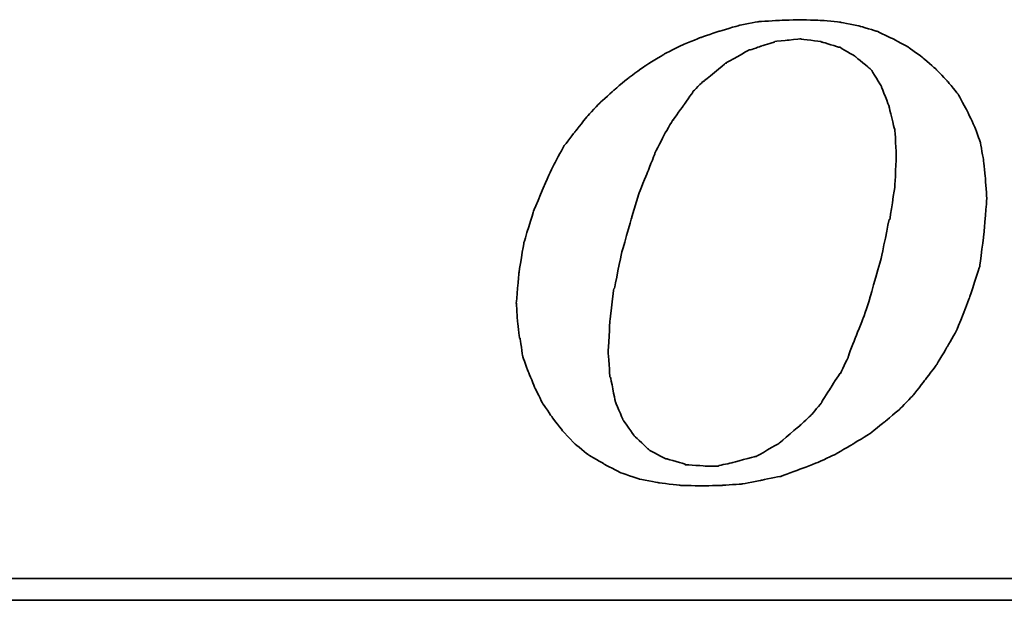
# Model space of a CAD drawing. Header units: millimetres. Extents: x 64 to 440, y -25 to 98.
# Tile 33 of 49: x 317.2 to 322.95, y 9.62 to 13.01. Entities that reach past the tile are written whole.
import ezdxf

# ---------------------------------------------------------------- set-up
doc = ezdxf.new("R2010")
doc.units = ezdxf.units.MM
doc.header["$LTSCALE"] = 0.15
doc.layers.add('DIM', color=4, linetype='CONTINUOUS')
doc.layers.add('layer 1', color=7, linetype='CONTINUOUS')

# ---------------------------------------------------------------- blocks, each defined once
blk = doc.blocks.new('TBI MOTION logo(完整正式版)')
at = {"layer": 'layer 1', "color": 22, "lineweight": 35}
for points, knots in [([(-11.34375, -6.98375), (-11.34375, -6.98375), (-10.91375, -7.43875), (-10.91375, -7.43875), (-10.91375, -7.43875), (-10.91375, -7.43875), (-10.38625, -7.87125), (-10.38625, -7.87125), (-10.38625, -7.87125), (-10.38625, -7.87125), (-9.81125, -8.20375), (-9.81125, -8.20375), (-9.81125, -8.20375), (-9.81125, -8.20375), (-9.21125, -8.51875), (-9.21125, -8.51875), (-9.21125, -8.51875), (-9.21125, -8.51875), (-8.51625, -8.75875), (-8.51625, -8.75875), (-8.51625, -8.75875), (-8.51625, -8.75875), (-7.77125, -8.90375), (-7.77125, -8.90375), (-7.77125, -8.90375), (-7.77125, -8.90375), (-6.97875, -8.99875), (-6.97875, -8.99875), (-6.97875, -8.99875), (-6.97875, -8.99875), (-6.14125, -9.02375), (-6.14125, -9.02375), (-6.14125, -9.02375), (-6.14125, -9.02375), (-5.37125, -8.99875), (-5.37125, -8.99875), (-5.37125, -8.99875), (-5.37125, -8.99875), (-4.65375, -8.94875), (-4.65375, -8.94875), (-4.65375, -8.94875), (-4.65375, -8.94875), (-3.93375, -8.80625), (-3.93375, -8.80625), (-3.93375, -8.80625), (-3.93375, -8.80625), (-3.21375, -8.66375), (-3.21375, -8.66375), (-3.21375, -8.66375), (-3.21375, -8.66375), (-2.49375, -8.39875), (-2.49375, -8.39875), (-2.49375, -8.39875), (-2.49375, -8.39875), (-1.79875, -8.13375), (-1.79875, -8.13375), (-1.79875, -8.13375), (-1.79875, -8.13375), (-1.17375, -7.84375), (-1.17375, -7.84375), (-1.17375, -7.84375), (-1.17375, -7.84375), (-0.52375, -7.46375), (-0.52375, -7.46375), (-0.52375, -7.46375), (-0.52375, -7.46375), (0.10124, -7.07875), (0.10124, -7.07875), (0.10124, -7.07875), (0.10124, -7.07875), (0.67625, -6.62375), (0.67625, -6.62375), (0.67625, -6.62375), (0.67625, -6.62375), (1.24874, -6.14375), (1.24874, -6.14375), (1.24874, -6.14375), (1.24874, -6.14375), (1.72874, -5.64125), (1.72874, -5.64125), (1.72874, -5.64125), (1.72874, -5.64125), (2.18624, -5.06375), (2.18624, -5.06375), (2.18624, -5.06375), (2.18624, -5.06375), (2.61625, -4.48874), (2.61625, -4.48874), (2.61625, -4.48874), (2.61625, -4.48874), (3.00125, -3.83874), (3.00125, -3.83874), (3.00125, -3.83874), (3.00125, -3.83874), (3.36124, -3.21374), (3.36124, -3.21374), (3.36124, -3.21374), (3.36124, -3.21374), (3.84374, -1.99125), (3.84374, -1.99125), (3.84374, -1.99125), (3.84374, -1.99125), (4.22625, -0.81875), (4.22625, -0.81875), (4.22625, -0.81875), (4.22625, -0.81875), (4.39125, 0.45624), (4.39125, 0.45624), (4.39125, 0.45624), (4.39125, 0.45624), (4.48874, 1.70124), (4.48874, 1.70124), (4.48874, 1.70124), (4.48874, 1.70124), (4.43874, 2.44625), (4.43874, 2.44625), (4.43874, 2.44625), (4.43874, 2.44625), (4.36874, 3.14125), (4.36874, 3.14125), (4.36874, 3.14125), (4.36874, 3.14125), (4.25125, 3.81125), (4.25125, 3.81125), (4.25125, 3.81125), (4.25125, 3.81125), (4.03124, 4.41125), (4.03124, 4.41125), (4.03124, 4.41125), (4.03124, 4.41125), (3.74374, 5.01125), (3.74374, 5.01125), (3.74374, 5.01125), (3.74374, 5.01125), (3.43124, 5.58875), (3.43124, 5.58875), (3.43124, 5.58875), (3.43124, 5.58875), (3.02625, 6.09125), (3.02625, 6.09125), (3.02625, 6.09125), (3.02625, 6.09125), (2.59374, 6.54875), (2.59374, 6.54875), (2.59374, 6.54875), (2.59374, 6.54875), (2.09124, 6.98125), (2.09124, 6.98125), (2.09124, 6.98125), (2.09124, 6.98125), (1.56124, 7.36625), (1.56124, 7.36625), (1.56124, 7.36625), (1.56124, 7.36625), (0.98624, 7.67625), (0.98624, 7.67625), (0.98624, 7.67625), (0.98624, 7.67625), (0.38624, 7.96375), (0.38624, 7.96375), (0.38624, 7.96375), (0.38624, 7.96375), (-0.25875, 8.15625), (-0.25875, 8.15625), (-0.25875, 8.15625), (-0.25875, 8.15625), (-0.98125, 8.30125), (-0.98125, 8.30125), (-0.98125, 8.30125), (-0.98125, 8.30125), (-1.70124, 8.37125), (-1.70124, 8.37125), (-1.70124, 8.37125), (-1.70124, 8.37125), (-2.49375, 8.39624), (-2.49375, 8.39624), (-2.49375, 8.39624), (-2.49375, 8.39624), (-3.28625, 8.37125), (-3.28625, 8.37125), (-3.28625, 8.37125), (-3.28625, 8.37125), (-4.05125, 8.32125), (-4.05125, 8.32125), (-4.05125, 8.32125), (-4.05125, 8.32125), (-4.77375, 8.18125), (-4.77375, 8.18125), (-4.77375, 8.18125), (-4.77375, 8.18125), (-5.51625, 7.96375), (-5.51625, 7.96375), (-5.51625, 7.96375), (-5.51625, 7.96375), (-6.21125, 7.72625), (-6.21125, 7.72625), (-6.21125, 7.72625), (-6.21125, 7.72625), (-6.92875, 7.43625), (-6.92875, 7.43625), (-6.92875, 7.43625), (-6.92875, 7.43625), (-7.57875, 7.10125), (-7.57875, 7.10125), (-7.57875, 7.10125), (-7.57875, 7.10125), (-8.24875, 6.69125), (-8.24875, 6.69125), (-8.24875, 6.69125), (-8.24875, 6.69125), (-8.84875, 6.26125), (-8.84875, 6.26125), (-8.84875, 6.26125), (-8.84875, 6.26125), (-9.42625, 5.78125), (-9.42625, 5.78125), (-9.42625, 5.78125), (-9.42625, 5.78125), (-9.95375, 5.30125), (-9.95375, 5.30125), (-9.95375, 5.30125), (-9.95375, 5.30125), (-10.43375, 4.79624), (-10.43375, 4.79624), (-10.43375, 4.79624), (-10.43375, 4.79624), (-10.88875, 4.22125), (-10.88875, 4.22125), (-10.88875, 4.22125), (-10.88875, 4.22125), (-11.29875, 3.69375), (-11.29875, 3.69375), (-11.29875, 3.69375), (-11.29875, 3.69375), (-11.63375, 3.09125), (-11.63375, 3.09125), (-11.63375, 3.09125), (-11.63375, 3.09125), (-11.91875, 2.49625), (-11.91875, 2.49625), (-11.91875, 2.49625), (-11.91875, 2.49625), (-12.44875, 1.24625), (-12.44875, 1.24625), (-12.44875, 1.24625), (-12.44875, 1.24625), (-12.80875, 0.06874), (-12.80875, 0.06874), (-12.80875, 0.06874), (-12.80875, 0.06874), (-12.99875, -1.07875), (-12.99875, -1.07875), (-12.99875, -1.07875), (-12.99875, -1.07875), (-13.09375, -2.18375), (-13.09375, -2.18375), (-13.09375, -2.18375), (-13.09375, -2.18375), (-13.04875, -2.85375), (-13.04875, -2.85375), (-13.04875, -2.85375), (-13.04875, -2.85375), (-12.97375, -3.50375), (-12.97375, -3.50375), (-12.97375, -3.50375), (-12.97375, -3.50375), (-12.95375, -3.50375), (-12.95375, -3.50375), (-12.95375, -3.50375), (-12.95375, -3.50375), (-12.85375, -4.17375), (-12.85375, -4.17375), (-12.85375, -4.17375), (-12.85375, -4.17375), (-12.63875, -4.77624), (-12.63875, -4.77624), (-12.63875, -4.77624), (-12.63875, -4.77624), (-12.39875, -5.35125), (-12.39875, -5.35125), (-12.39875, -5.35125), (-12.39875, -5.35125), (-12.11375, -5.92875), (-12.11375, -5.92875), (-12.11375, -5.92875), (-12.11375, -5.92875), (-11.75375, -6.45375), (-11.75375, -6.45375), (-11.75375, -6.45375), (-11.75375, -6.45375), (-11.34375, -6.98375), (-11.34375, -6.98375)], [0, 0, 0, 0, 0.01369863, 0.01369863, 0.01369863, 0.01369864, 0.02739726, 0.02739726, 0.02739726, 0.02739727, 0.04109589, 0.04109589, 0.04109589, 0.0410959, 0.05479452, 0.05479452, 0.05479452, 0.05479453, 0.06849315, 0.06849315, 0.06849315, 0.06849316, 0.08219178, 0.08219178, 0.08219178, 0.08219179, 0.09589041, 0.09589041, 0.09589041, 0.09589042, 0.10958904, 0.10958904, 0.10958904, 0.10958905, 0.12328767, 0.12328767, 0.12328767, 0.12328768, 0.1369863, 0.1369863, 0.1369863, 0.13698631, 0.15068493, 0.15068493, 0.15068493, 0.15068494, 0.16438356, 0.16438356, 0.16438356, 0.16438357, 0.17808219, 0.17808219, 0.17808219, 0.1780822, 0.19178082, 0.19178082, 0.19178082, 0.19178083, 0.20547945, 0.20547945, 0.20547945, 0.20547946, 0.21917808, 0.21917808, 0.21917808, 0.21917809, 0.23287671, 0.23287671, 0.23287671, 0.23287672, 0.24657534, 0.24657534, 0.24657534, 0.24657535, 0.26027397, 0.26027397, 0.26027397, 0.26027398, 0.2739726, 0.2739726, 0.2739726, 0.27397261, 0.28767123, 0.28767123, 0.28767123, 0.28767124, 0.30136986, 0.30136986, 0.30136986, 0.30136987, 0.31506849, 0.31506849, 0.31506849, 0.3150685, 0.32876712, 0.32876712, 0.32876712, 0.32876713, 0.34246575, 0.34246575, 0.34246575, 0.34246576, 0.35616438, 0.35616438, 0.35616438, 0.35616439, 0.36986301, 0.36986301, 0.36986301, 0.36986302, 0.38356164, 0.38356164, 0.38356164, 0.38356165, 0.39726027, 0.39726027, 0.39726027, 0.39726028, 0.4109589, 0.4109589, 0.4109589, 0.41095891, 0.42465753, 0.42465753, 0.42465753, 0.42465754, 0.43835616, 0.43835616, 0.43835616, 0.43835617, 0.45205479, 0.45205479, 0.45205479, 0.4520548, 0.46575342, 0.46575342, 0.46575342, 0.46575343, 0.47945205, 0.47945205, 0.47945205, 0.47945206, 0.49315068, 0.49315068, 0.49315068, 0.49315069, 0.50684932, 0.50684932, 0.50684932, 0.50684933, 0.52054795, 0.52054795, 0.52054795, 0.52054796, 0.53424658, 0.53424658, 0.53424658, 0.53424659, 0.54794521, 0.54794521, 0.54794521, 0.54794522, 0.56164384, 0.56164384, 0.56164384, 0.56164385, 0.57534247, 0.57534247, 0.57534247, 0.57534248, 0.5890411, 0.5890411, 0.5890411, 0.58904111, 0.60273973, 0.60273973, 0.60273973, 0.60273974, 0.61643836, 0.61643836, 0.61643836, 0.61643837, 0.63013699, 0.63013699, 0.63013699, 0.630137, 0.64383562, 0.64383562, 0.64383562, 0.64383563, 0.65753425, 0.65753425, 0.65753425, 0.65753426, 0.67123288, 0.67123288, 0.67123288, 0.67123289, 0.68493151, 0.68493151, 0.68493151, 0.68493152, 0.69863014, 0.69863014, 0.69863014, 0.69863015, 0.71232877, 0.71232877, 0.71232877, 0.71232878, 0.7260274, 0.7260274, 0.7260274, 0.72602741, 0.73972603, 0.73972603, 0.73972603, 0.73972604, 0.75342466, 0.75342466, 0.75342466, 0.75342467, 0.76712329, 0.76712329, 0.76712329, 0.7671233, 0.78082192, 0.78082192, 0.78082192, 0.78082193, 0.79452055, 0.79452055, 0.79452055, 0.79452056, 0.80821918, 0.80821918, 0.80821918, 0.80821919, 0.82191781, 0.82191781, 0.82191781, 0.82191782, 0.83561644, 0.83561644, 0.83561644, 0.83561645, 0.84931507, 0.84931507, 0.84931507, 0.84931508, 0.8630137, 0.8630137, 0.8630137, 0.86301371, 0.87671233, 0.87671233, 0.87671233, 0.87671234, 0.89041096, 0.89041096, 0.89041096, 0.89041097, 0.90410959, 0.90410959, 0.90410959, 0.9041096, 0.91780822, 0.91780822, 0.91780822, 0.91780823, 0.93150685, 0.93150685, 0.93150685, 0.93150686, 0.94520548, 0.94520548, 0.94520548, 0.94520549, 0.95890411, 0.95890411, 0.95890411, 0.95890412, 0.97260274, 0.97260274, 0.97260274, 0.97260275, 0.98630137, 0.98630137, 0.98630137, 0.98630138, 1, 1, 1, 1]), ([(-8.77875, 1.03124), (-8.77875, 1.03124), (-8.51625, 1.89625), (-8.51625, 1.89625), (-8.51625, 1.89625), (-8.51625, 1.89625), (-8.20375, 2.66375), (-8.20375, 2.66375), (-8.20375, 2.66375), (-8.20375, 2.66375), (-7.91625, 3.38125), (-7.91625, 3.38125), (-7.91625, 3.38125), (-7.91625, 3.38125), (-7.91625, 3.40624), (-7.91625, 3.40624), (-7.91625, 3.40624), (-7.91625, 3.40624), (-7.57875, 4.07624), (-7.57875, 4.07624), (-7.57875, 4.07624), (-7.57875, 4.07624), (-7.24375, 4.65125), (-7.24375, 4.65125), (-7.24375, 4.65125), (-7.24375, 4.65125), (-7.21875, 4.65125), (-7.21875, 4.65125), (-7.21875, 4.65125), (-7.21875, 4.65125), (-7.21875, 4.67624), (-7.21875, 4.67624), (-7.21875, 4.67624), (-7.21875, 4.67624), (-6.83625, 5.20375), (-6.83625, 5.20375), (-6.83625, 5.20375), (-6.83625, 5.20375), (-6.49875, 5.68625), (-6.49875, 5.68625), (-6.49875, 5.68625), (-6.49875, 5.68625), (-6.49875, 5.70625), (-6.49875, 5.70625), (-6.49875, 5.70625), (-6.49875, 5.70625), (-6.11625, 6.09125), (-6.11625, 6.09125), (-6.11625, 6.09125), (-6.11625, 6.09125), (-6.09125, 6.09125), (-6.09125, 6.09125), (-6.09125, 6.09125), (-6.09125, 6.09125), (-5.27375, 6.76625), (-5.27375, 6.76625), (-5.27375, 6.76625), (-5.27375, 6.76625), (-5.24875, 6.76625), (-5.24875, 6.76625), (-5.24875, 6.76625), (-5.24875, 6.76625), (-5.24875, 6.78625), (-5.24875, 6.78625), (-5.24875, 6.78625), (-5.24875, 6.78625), (-4.38875, 7.26624), (-4.38875, 7.26624), (-4.38875, 7.26624), (-4.38875, 7.26624), (-4.36125, 7.26624), (-4.36125, 7.26624), (-4.36125, 7.26624), (-4.36125, 7.26624), (-3.93375, 7.41125), (-3.93375, 7.41125), (-3.93375, 7.41125), (-3.93375, 7.41125), (-3.47375, 7.55625), (-3.47375, 7.55625), (-3.47375, 7.55625), (-3.47375, 7.55625), (-3.45375, 7.55625), (-3.45375, 7.55625), (-3.45375, 7.55625), (-3.45375, 7.55625), (-3.42875, 7.58124), (-3.42875, 7.58124), (-3.42875, 7.58124), (-3.42875, 7.58124), (-2.97375, 7.62625), (-2.97375, 7.62625), (-2.97375, 7.62625), (-2.97375, 7.62625), (-2.49375, 7.67625), (-2.49375, 7.67625), (-2.49375, 7.67625), (-2.49375, 7.67625), (-2.46875, 7.67625), (-2.46875, 7.67625), (-2.46875, 7.67625), (-2.46875, 7.67625), (-1.70124, 7.58124), (-1.70124, 7.58124), (-1.70124, 7.58124), (-1.70124, 7.58124), (-1.67875, 7.55625), (-1.67875, 7.55625), (-1.67875, 7.55625), (-1.67875, 7.55625), (-1.65375, 7.55625), (-1.65375, 7.55625), (-1.65375, 7.55625), (-1.65375, 7.55625), (-1.03125, 7.36625), (-1.03125, 7.36625), (-1.03125, 7.36625), (-1.03125, 7.36625), (-1.00625, 7.36625), (-1.00625, 7.36625), (-1.00625, 7.36625), (-1.00625, 7.36625), (-0.43124, 7.02624), (-0.43124, 7.02624), (-0.43124, 7.02624), (-0.43124, 7.02624), (-0.40625, 7.00624), (-0.40625, 7.00624), (-0.40625, 7.00624), (-0.40625, 7.00624), (0.12124, 6.57124), (0.12124, 6.57124), (0.12124, 6.57124), (0.12124, 6.57124), (0.14624, 6.54875), (0.14624, 6.54875), (0.14624, 6.54875), (0.14624, 6.54875), (0.17124, 6.52375), (0.17124, 6.52375), (0.17124, 6.52375), (0.17124, 6.52375), (0.55625, 5.89875), (0.55625, 5.89875), (0.55625, 5.89875), (0.55625, 5.89875), (0.55625, 5.87625), (0.55625, 5.87625), (0.55625, 5.87625), (0.55625, 5.87625), (0.84124, 5.15625), (0.84124, 5.15625), (0.84124, 5.15625), (0.84124, 5.15625), (0.84124, 5.13125), (0.84124, 5.13125), (0.84124, 5.13125), (0.84124, 5.13125), (1.03624, 4.31875), (1.03624, 4.31875), (1.03624, 4.31875), (1.03624, 4.31875), (1.05624, 4.31875), (1.05624, 4.31875), (1.05624, 4.31875), (1.05624, 4.31875), (1.05624, 4.29125), (1.05624, 4.29125), (1.05624, 4.29125), (1.05624, 4.29125), (1.10625, 3.33125), (1.10625, 3.33125), (1.10625, 3.33125), (1.10625, 3.33125), (1.10625, 3.30875), (1.10625, 3.30875), (1.10625, 3.30875), (1.10625, 3.30875), (1.05624, 2.20624), (1.05624, 2.20624), (1.05624, 2.20624), (1.05624, 2.20624), (1.05624, 2.18124), (1.05624, 2.18124), (1.05624, 2.18124), (1.05624, 2.18124), (0.86624, 0.93624), (0.86624, 0.93624), (0.86624, 0.93624), (0.86624, 0.93624), (0.84124, 0.93624), (0.84124, 0.93624), (0.84124, 0.93624), (0.84124, 0.93624), (0.55625, -0.45874), (0.55625, -0.45874), (0.55625, -0.45874), (0.55625, -0.45874), (0.12124, -1.99125), (0.12124, -1.99125), (0.12124, -1.99125), (0.12124, -1.99125), (0.12124, -2.01874), (0.12124, -2.01874), (0.12124, -2.01874), (0.12124, -2.01874), (-0.13874, -2.78375), (-0.13874, -2.78375), (-0.13874, -2.78375), (-0.13874, -2.78375), (-0.43124, -3.50375), (-0.43124, -3.50375), (-0.43124, -3.50375), (-0.43124, -3.50375), (-0.69375, -4.19875), (-0.69375, -4.19875), (-0.69375, -4.19875), (-0.69375, -4.19875), (-0.69375, -4.22375), (-0.69375, -4.22375), (-0.69375, -4.22375), (-0.69375, -4.22375), (-0.98125, -4.82374), (-0.98125, -4.82374), (-0.98125, -4.82374), (-0.98125, -4.82374), (-1.00625, -4.82374), (-1.00625, -4.82374), (-1.00625, -4.82374), (-1.00625, -4.82374), (-1.33875, -5.35125), (-1.33875, -5.35125), (-1.33875, -5.35125), (-1.33875, -5.35125), (-1.67875, -5.87875), (-1.67875, -5.87875), (-1.67875, -5.87875), (-1.67875, -5.87875), (-1.67875, -5.90375), (-1.67875, -5.90375), (-1.67875, -5.90375), (-1.67875, -5.90375), (-2.05875, -6.35875), (-2.05875, -6.35875), (-2.05875, -6.35875), (-2.05875, -6.35875), (-2.08375, -6.38375), (-2.08375, -6.38375), (-2.08375, -6.38375), (-2.08375, -6.38375), (-2.46875, -6.74375), (-2.46875, -6.74375), (-2.46875, -6.74375), (-2.46875, -6.74375), (-3.25875, -7.41625), (-3.25875, -7.41625), (-3.25875, -7.41625), (-3.25875, -7.41625), (-3.28625, -7.43875), (-3.28625, -7.43875), (-3.28625, -7.43875), (-3.28625, -7.43875), (-4.12375, -7.91875), (-4.12375, -7.91875), (-4.12375, -7.91875), (-4.12375, -7.91875), (-4.14875, -7.91875), (-4.14875, -7.91875), (-4.14875, -7.91875), (-4.14875, -7.91875), (-4.17125, -7.91875), (-4.17125, -7.91875), (-4.17125, -7.91875), (-4.17125, -7.91875), (-5.03375, -8.15875), (-5.03375, -8.15875), (-5.03375, -8.15875), (-5.03375, -8.15875), (-5.51625, -8.25625), (-5.51625, -8.25625), (-5.51625, -8.25625), (-5.51625, -8.25625), (-5.54125, -8.27875), (-5.54125, -8.27875), (-5.54125, -8.27875), (-5.54125, -8.27875), (-5.56375, -8.27875), (-5.56375, -8.27875), (-5.56375, -8.27875), (-5.56375, -8.27875), (-5.99625, -8.27875), (-5.99625, -8.27875), (-5.99625, -8.27875), (-5.99625, -8.27875), (-6.76375, -8.23125), (-6.76375, -8.23125), (-6.76375, -8.23125), (-6.76375, -8.23125), (-6.78875, -8.23125), (-6.78875, -8.23125), (-6.78875, -8.23125), (-6.78875, -8.23125), (-6.78875, -8.20375), (-6.78875, -8.20375), (-6.78875, -8.20375), (-6.78875, -8.20375), (-7.45875, -8.01375), (-7.45875, -8.01375), (-7.45875, -8.01375), (-7.45875, -8.01375), (-7.48375, -8.01375), (-7.48375, -8.01375), (-7.48375, -8.01375), (-7.48375, -8.01375), (-7.50875, -8.01375), (-7.50875, -8.01375), (-7.50875, -8.01375), (-7.50875, -8.01375), (-8.13125, -7.67875), (-8.13125, -7.67875), (-8.13125, -7.67875), (-8.13125, -7.67875), (-8.15625, -7.65375), (-8.15625, -7.65375), (-8.15625, -7.65375), (-8.15625, -7.65375), (-8.65875, -7.17375), (-8.65875, -7.17375), (-8.65875, -7.17375), (-8.65875, -7.17375), (-8.68375, -7.14875), (-8.68375, -7.14875), (-8.68375, -7.14875), (-8.68375, -7.14875), (-9.08875, -6.57375), (-9.08875, -6.57375), (-9.08875, -6.57375), (-9.08875, -6.57375), (-9.11375, -6.54875), (-9.11375, -6.54875), (-9.11375, -6.54875), (-9.11375, -6.54875), (-9.11375, -6.52875), (-9.11375, -6.52875), (-9.11375, -6.52875), (-9.11375, -6.52875), (-9.40375, -5.85375), (-9.40375, -5.85375), (-9.40375, -5.85375), (-9.40375, -5.85375), (-9.40375, -5.82875), (-9.40375, -5.82875), (-9.40375, -5.82875), (-9.40375, -5.82875), (-9.56875, -4.96875), (-9.56875, -4.96875), (-9.56875, -4.96875), (-9.56875, -4.96875), (-9.59375, -4.94375), (-9.59375, -4.94375), (-9.59375, -4.94375), (-9.59375, -4.94375), (-9.66375, -4.03375), (-9.66375, -4.03375), (-9.66375, -4.03375), (-9.66375, -4.03375), (-9.66375, -4.00875), (-9.66375, -4.00875), (-9.66375, -4.00875), (-9.66375, -4.00875), (-9.59375, -2.85375), (-9.59375, -2.85375), (-9.59375, -2.85375), (-9.59375, -2.85375), (-9.45125, -1.65875), (-9.45125, -1.65875), (-9.45125, -1.65875), (-9.45125, -1.65875), (-9.42625, -1.63375), (-9.42625, -1.63375), (-9.42625, -1.63375), (-9.42625, -1.63375), (-9.16125, -0.33875), (-9.16125, -0.33875), (-9.16125, -0.33875), (-9.16125, -0.33875), (-8.77875, 1.00624), (-8.77875, 1.00624), (-8.77875, 1.00624), (-8.77875, 1.00624), (-8.77875, 1.03124), (-8.77875, 1.03124)], [0, 0, 0, 0, 0.01020408, 0.01020408, 0.01020408, 0.01020409, 0.02040816, 0.02040816, 0.02040816, 0.02040817, 0.03061224, 0.03061224, 0.03061224, 0.03061225, 0.04081633, 0.04081633, 0.04081633, 0.04081634, 0.05102041, 0.05102041, 0.05102041, 0.05102042, 0.06122449, 0.06122449, 0.06122449, 0.0612245, 0.07142857, 0.07142857, 0.07142857, 0.07142858, 0.08163265, 0.08163265, 0.08163265, 0.08163266, 0.09183673, 0.09183673, 0.09183673, 0.09183674, 0.10204082, 0.10204082, 0.10204082, 0.10204083, 0.1122449, 0.1122449, 0.1122449, 0.11224491, 0.12244898, 0.12244898, 0.12244898, 0.12244899, 0.13265306, 0.13265306, 0.13265306, 0.13265307, 0.14285714, 0.14285714, 0.14285714, 0.14285715, 0.15306122, 0.15306122, 0.15306122, 0.15306123, 0.16326531, 0.16326531, 0.16326531, 0.16326532, 0.17346939, 0.17346939, 0.17346939, 0.1734694, 0.18367347, 0.18367347, 0.18367347, 0.18367348, 0.19387755, 0.19387755, 0.19387755, 0.19387756, 0.20408163, 0.20408163, 0.20408163, 0.20408164, 0.21428571, 0.21428571, 0.21428571, 0.21428572, 0.2244898, 0.2244898, 0.2244898, 0.22448981, 0.23469388, 0.23469388, 0.23469388, 0.23469389, 0.24489796, 0.24489796, 0.24489796, 0.24489797, 0.25510204, 0.25510204, 0.25510204, 0.25510205, 0.26530612, 0.26530612, 0.26530612, 0.26530613, 0.2755102, 0.2755102, 0.2755102, 0.27551021, 0.28571429, 0.28571429, 0.28571429, 0.2857143, 0.29591837, 0.29591837, 0.29591837, 0.29591838, 0.30612245, 0.30612245, 0.30612245, 0.30612246, 0.31632653, 0.31632653, 0.31632653, 0.31632654, 0.32653061, 0.32653061, 0.32653061, 0.32653062, 0.33673469, 0.33673469, 0.33673469, 0.3367347, 0.34693878, 0.34693878, 0.34693878, 0.34693879, 0.35714286, 0.35714286, 0.35714286, 0.35714287, 0.36734694, 0.36734694, 0.36734694, 0.36734695, 0.37755102, 0.37755102, 0.37755102, 0.37755103, 0.3877551, 0.3877551, 0.3877551, 0.38775511, 0.39795918, 0.39795918, 0.39795918, 0.39795919, 0.40816327, 0.40816327, 0.40816327, 0.40816328, 0.41836735, 0.41836735, 0.41836735, 0.41836736, 0.42857143, 0.42857143, 0.42857143, 0.42857144, 0.43877551, 0.43877551, 0.43877551, 0.43877552, 0.44897959, 0.44897959, 0.44897959, 0.4489796, 0.45918367, 0.45918367, 0.45918367, 0.45918368, 0.46938776, 0.46938776, 0.46938776, 0.46938777, 0.47959184, 0.47959184, 0.47959184, 0.47959185, 0.48979592, 0.48979592, 0.48979592, 0.48979593, 0.5, 0.5, 0.5, 0.50000001, 0.51020408, 0.51020408, 0.51020408, 0.51020409, 0.52040816, 0.52040816, 0.52040816, 0.52040817, 0.53061224, 0.53061224, 0.53061224, 0.53061225, 0.54081633, 0.54081633, 0.54081633, 0.54081634, 0.55102041, 0.55102041, 0.55102041, 0.55102042, 0.56122449, 0.56122449, 0.56122449, 0.5612245, 0.57142857, 0.57142857, 0.57142857, 0.57142858, 0.58163265, 0.58163265, 0.58163265, 0.58163266, 0.59183673, 0.59183673, 0.59183673, 0.59183674, 0.60204082, 0.60204082, 0.60204082, 0.60204083, 0.6122449, 0.6122449, 0.6122449, 0.61224491, 0.62244898, 0.62244898, 0.62244898, 0.62244899, 0.63265306, 0.63265306, 0.63265306, 0.63265307, 0.64285714, 0.64285714, 0.64285714, 0.64285715, 0.65306122, 0.65306122, 0.65306122, 0.65306123, 0.66326531, 0.66326531, 0.66326531, 0.66326532, 0.67346939, 0.67346939, 0.67346939, 0.6734694, 0.68367347, 0.68367347, 0.68367347, 0.68367348, 0.69387755, 0.69387755, 0.69387755, 0.69387756, 0.70408163, 0.70408163, 0.70408163, 0.70408164, 0.71428571, 0.71428571, 0.71428571, 0.71428572, 0.7244898, 0.7244898, 0.7244898, 0.72448981, 0.73469388, 0.73469388, 0.73469388, 0.73469389, 0.74489796, 0.74489796, 0.74489796, 0.74489797, 0.75510204, 0.75510204, 0.75510204, 0.75510205, 0.76530612, 0.76530612, 0.76530612, 0.76530613, 0.7755102, 0.7755102, 0.7755102, 0.77551021, 0.78571429, 0.78571429, 0.78571429, 0.7857143, 0.79591837, 0.79591837, 0.79591837, 0.79591838, 0.80612245, 0.80612245, 0.80612245, 0.80612246, 0.81632653, 0.81632653, 0.81632653, 0.81632654, 0.82653061, 0.82653061, 0.82653061, 0.82653062, 0.83673469, 0.83673469, 0.83673469, 0.8367347, 0.84693878, 0.84693878, 0.84693878, 0.84693879, 0.85714286, 0.85714286, 0.85714286, 0.85714287, 0.86734694, 0.86734694, 0.86734694, 0.86734695, 0.87755102, 0.87755102, 0.87755102, 0.87755103, 0.8877551, 0.8877551, 0.8877551, 0.88775511, 0.89795918, 0.89795918, 0.89795918, 0.89795919, 0.90816327, 0.90816327, 0.90816327, 0.90816328, 0.91836735, 0.91836735, 0.91836735, 0.91836736, 0.92857143, 0.92857143, 0.92857143, 0.92857144, 0.93877551, 0.93877551, 0.93877551, 0.93877552, 0.94897959, 0.94897959, 0.94897959, 0.9489796, 0.95918367, 0.95918367, 0.95918367, 0.95918368, 0.96938776, 0.96938776, 0.96938776, 0.96938777, 0.97959184, 0.97959184, 0.97959184, 0.97959185, 0.98979592, 0.98979592, 0.98979592, 0.98979593, 1, 1, 1, 1]), ([(75.90875, -9.47875), (75.90875, -9.47875), (75.90875, -12.28625), (75.90875, -12.28625), (75.90875, -12.28625), (75.90875, -12.28625), (75.90875, -12.47875), (75.90875, -12.47875), (75.90875, -12.47875), (75.90875, -12.47875), (75.71625, -12.47875), (75.71625, -12.47875), (75.71625, -12.47875), (75.71625, -12.47875), (-88.32875, -12.47875), (-88.32875, -12.47875), (-88.32875, -12.47875), (-88.32875, -12.47875), (-88.32875, -13.29375), (-88.32875, -13.29375), (-88.32875, -13.29375), (-88.32875, -13.29375), (82.89125, -13.29375), (82.89125, -13.29375), (82.89125, -13.29375), (82.89125, -13.29375), (75.90875, -9.47875), (75.90875, -9.47875)], [0, 0, 0, 0, 0.14285714, 0.14285714, 0.14285714, 0.14285715, 0.28571429, 0.28571429, 0.28571429, 0.2857143, 0.42857143, 0.42857143, 0.42857143, 0.42857144, 0.57142857, 0.57142857, 0.57142857, 0.57142858, 0.71428571, 0.71428571, 0.71428571, 0.71428572, 0.85714286, 0.85714286, 0.85714286, 0.85714287, 1, 1, 1, 1])]:
    blk.add_open_spline(points, degree=3, knots=knots, dxfattribs=at)

msp = doc.modelspace()

# ---------------------------------------------------------------- block references
at = {"layer": 'DIM', "color": 0, "xscale": 0.1563722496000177, "yscale": 0.1563722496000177, "zscale": 0.1563722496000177}
msp.add_blockref('TBI MOTION logo(完整正式版)', (322.1481, 11.6996), dxfattribs=at)

doc.saveas('drawing.dxf')
